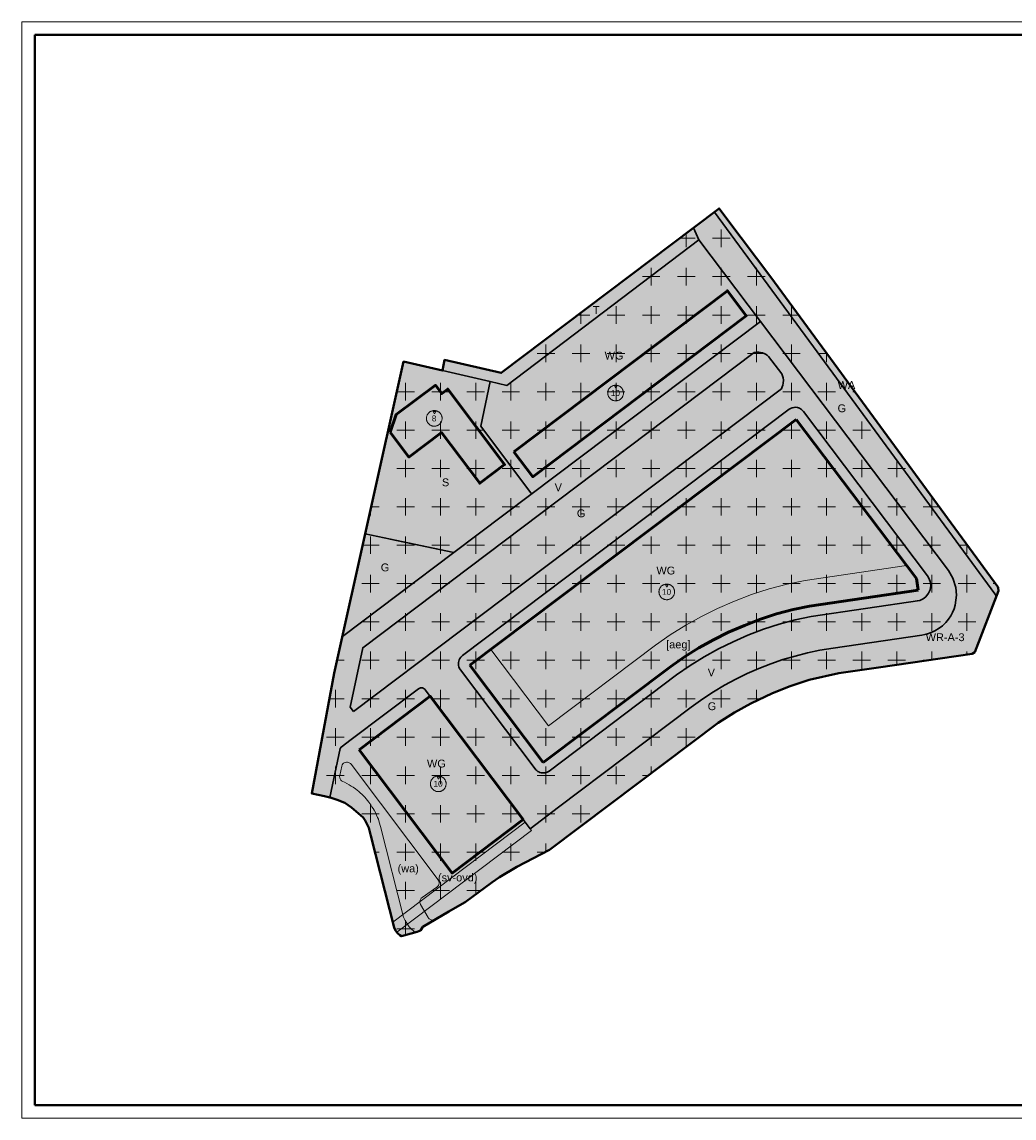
# Model space of a CAD drawing. Header units: metres. Extents: x 108391 to 108985, y 423328 to 423748.
# Tile 1 of 2: x 108391 to 108771, y 423328 to 423748. Entities that reach past the tile are written whole.
import ezdxf
from ezdxf.enums import TextEntityAlignment as Align

# ---------------------------------------------------------------- set-up
doc = ezdxf.new("R2010")
doc.units = ezdxf.units.M
doc.header["$MEASUREMENT"] = 0
for name, color, linetype, lineweight in [('BP_ALG_bestemminggrens', 7, 'Continuous', 30), ('BP_ALG_kader', 7, 'Continuous', 0), ('BP_BA_aaneengebouwd', 211, 'Continuous', 13), ('BP_BPG_Plangebied', 7, 'Continuous', 40), ('BP_BV_Bouwvlak', 7, 'Continuous', 53), ('BP_DB_Waarde - Archeologie - 3', 7, 'Continuous', 0), ('BP_EB_Groen', 102, 'Continuous', 0), ('BP_EB_Sport', 73, 'Continuous', 0), ('BP_EB_Tuin', 63, 'Continuous', 0), ('BP_EB_Verkeer', 254, 'Continuous', 0), ('BP_EB_Water', 153, 'Continuous', 0), ('BP_EB_Woongebied', 51, 'Continuous', 0), ('BP_FA_specifieke vorm van verkeer', 211, 'Continuous', 13), ('BP_FA_water', 211, 'Continuous', 13), ('BP_MS_s104_maximale bouwhoogte (m)', 7, 'Continuous', 13), ('BP_TXT_tekst', 7, 'Continuous', 0)]:
    doc.layers.add(name, color=color, linetype=linetype, lineweight=lineweight)
doc.styles.add('Style-Arial', font='arial.ttf')
doc.styles.add('Style-Arial IF', font='txt')

# ---------------------------------------------------------------- blocks, each defined once
blk = doc.blocks.new('s104')
at = {"layer": 'BP_MS_s104_maximale bouwhoogte (m)', "ltscale": 1.5, "flags": 128}
for points in [[(1.78, -0.92), (1.72, -1.03), (1.65, -1.13), (1.57, -1.23), (1.49, -1.33), (1.41, -1.42), (1.32, -1.51), (1.22, -1.59), (1.12, -1.66), (1.01, -1.73), (0.9, -1.79), (0.78, -1.84), (0.67, -1.89), (0.55, -1.92), (0.43, -1.95), (0.3, -1.98), (0.18, -1.99), (0.05, -2), (-0.07, -2), (-0.2, -1.99), (-0.32, -1.97), (-0.45, -1.95), (-0.57, -1.92), (-0.69, -1.88), (-0.8, -1.83), (-0.92, -1.78), (-1.03, -1.72), (-1.13, -1.65), (-1.23, -1.57), (-1.33, -1.49), (-1.42, -1.41), (-1.51, -1.32), (-1.59, -1.22), (-1.66, -1.12), (-1.73, -1.01), (-1.79, -0.9), (-1.84, -0.79), (-1.89, -0.67), (-1.92, -0.55), (-1.95, -0.43), (-1.98, -0.3), (-1.99, -0.18), (-2, -0.05), (-2, 0.07), (-1.99, 0.2), (-1.97, 0.32), (-1.95, 0.45), (-1.92, 0.57), (-1.88, 0.69), (-1.83, 0.8), (-1.78, 0.92), (-1.72, 1.03), (-1.65, 1.13), (-1.57, 1.23), (-1.49, 1.33), (-1.41, 1.42), (-1.32, 1.51), (-1.22, 1.59), (-1.12, 1.66), (-1.01, 1.73), (-0.9, 1.79), (-0.79, 1.84), (-0.67, 1.88), (-0.55, 1.92), (-0.43, 1.95), (-0.3, 1.98), (-0.18, 1.99), (-0.05, 2), (0.07, 2), (0.2, 1.99), (0.32, 1.97), (0.45, 1.95), (0.57, 1.92), (0.69, 1.88), (0.8, 1.83), (0.92, 1.78), (1.03, 1.72), (1.13, 1.65), (1.23, 1.57), (1.33, 1.49), (1.42, 1.41), (1.51, 1.32), (1.59, 1.22), (1.66, 1.12), (1.73, 1.01), (1.79, 0.9), (1.84, 0.78), (1.88, 0.67), (1.92, 0.55), (1.95, 0.43), (1.98, 0.3), (1.99, 0.18), (2, 0.05), (2, -0.07), (1.99, -0.2), (1.97, -0.32), (1.95, -0.45), (1.92, -0.57), (1.88, -0.69), (1.83, -0.8), (1.78, -0.92)], [(0.05, 1.2), (-0.3, 1.8), (0.39, 1.8), (0.05, 1.2)]]:
    blk.add_lwpolyline(points, close=True, dxfattribs=at)
at = {"layer": 'BP_MS_s104_maximale bouwhoogte (m)', "style": 'Style-Arial'}
blk.add_text('8', height=1.5, dxfattribs=at).set_placement((-0.05, 0), align=Align.MIDDLE_CENTER)
blk = doc.blocks.new('s104_1')
at = {"layer": 'BP_MS_s104_maximale bouwhoogte (m)', "ltscale": 1.5, "flags": 128}
for points in [[(1.78, -0.92), (1.72, -1.03), (1.65, -1.13), (1.57, -1.23), (1.49, -1.33), (1.41, -1.42), (1.32, -1.51), (1.22, -1.59), (1.12, -1.66), (1.01, -1.73), (0.9, -1.79), (0.79, -1.84), (0.67, -1.89), (0.55, -1.92), (0.43, -1.95), (0.3, -1.98), (0.18, -1.99), (0.05, -2), (-0.07, -2), (-0.2, -1.99), (-0.32, -1.97), (-0.45, -1.95), (-0.57, -1.92), (-0.69, -1.88), (-0.8, -1.83), (-0.92, -1.78), (-1.03, -1.72), (-1.13, -1.65), (-1.23, -1.57), (-1.33, -1.49), (-1.42, -1.41), (-1.51, -1.32), (-1.59, -1.22), (-1.66, -1.12), (-1.73, -1.01), (-1.79, -0.9), (-1.84, -0.79), (-1.89, -0.67), (-1.92, -0.55), (-1.95, -0.43), (-1.98, -0.3), (-1.99, -0.18), (-2, -0.05), (-2, 0.07), (-1.99, 0.2), (-1.97, 0.32), (-1.95, 0.45), (-1.92, 0.57), (-1.88, 0.69), (-1.83, 0.8), (-1.78, 0.92), (-1.72, 1.03), (-1.65, 1.13), (-1.57, 1.23), (-1.49, 1.33), (-1.41, 1.42), (-1.32, 1.51), (-1.22, 1.59), (-1.12, 1.66), (-1.01, 1.73), (-0.9, 1.79), (-0.79, 1.84), (-0.67, 1.88), (-0.55, 1.92), (-0.43, 1.95), (-0.3, 1.98), (-0.18, 1.99), (-0.05, 2), (0.07, 2), (0.2, 1.99), (0.32, 1.97), (0.45, 1.95), (0.57, 1.92), (0.69, 1.88), (0.8, 1.83), (0.92, 1.78), (1.03, 1.72), (1.13, 1.65), (1.23, 1.57), (1.33, 1.49), (1.42, 1.41), (1.51, 1.32), (1.59, 1.22), (1.66, 1.12), (1.73, 1.01), (1.79, 0.9), (1.84, 0.79), (1.88, 0.67), (1.92, 0.55), (1.95, 0.43), (1.98, 0.3), (1.99, 0.18), (2, 0.05), (2, -0.07), (1.99, -0.2), (1.97, -0.32), (1.95, -0.45), (1.92, -0.57), (1.88, -0.69), (1.83, -0.8), (1.78, -0.92)], [(0.05, 1.2), (-0.3, 1.8), (0.39, 1.8), (0.05, 1.2)]]:
    blk.add_lwpolyline(points, close=True, dxfattribs=at)
at = {"layer": 'BP_MS_s104_maximale bouwhoogte (m)', "style": 'Style-Arial'}
blk.add_text('10', height=1.5, dxfattribs=at).set_placement((-0.05, 0), align=Align.MIDDLE_CENTER)
blk = doc.blocks.new('4-Kader A0_1000')
at = {"layer": 'BP_ALG_kader', "lineweight": 40}
for p, q in [((-10, 830), (-1178, 830)), ((-1178, 830), (-1178, 10)), ((-1178, 10), (-10, 10))]:
    blk.add_line(p, q, dxfattribs=at)
at = {"layer": 'BP_ALG_kader', "flags": 128}
blk.add_lwpolyline([(-1188, 840), (0, 840), (0, 0), (-1188, 0), (-1188, 839.74), (-1188, 840)], close=True, dxfattribs=at)

msp = doc.modelspace()

# ---------------------------------------------------------------- hatches: boundary and pattern name
at = {"layer": 'BP_DB_Waarde - Archeologie - 3'}
h = msp.add_hatch(dxfattribs=at)
h.set_pattern_fill('SV_KRUIS', style=0, pattern_type=2)
h.set_pattern_definition([(270, (108685.979, 423595.141), (-13.44, -14.7), [6.72, -7.98]), (0, (108682.619, 423591.781), (-13.44, -14.7), [6.72, -6.72])])
h.paths.add_polyline_path([(108661.2, 423672.81), (108658.26, 423676.71), (108648.43, 423669.28), (108574.8, 423613.7), (108553.11, 423618.67), (108552.27, 423614.61), (108537.39, 423618.04), (108510.86, 423498.67), (108502.23, 423452.58), (108507.09, 423451.53), (108509.63, 423450.91), (108512.01, 423450.18), (108514.86, 423448.99), (108517.43, 423447.21), (108521.88, 423443.4), (108522.62, 423442.27), (108524.02, 423439.4), (108524.9, 423436.34), (108533.77, 423401.22), (108534.29, 423400.02), (108535.08, 423398.99), (108535.94, 423398.28), (108536.63, 423397.85), (108542.57, 423399.56), (108543.85, 423400.12), (108544.73, 423401.47), (108554.78, 423407.3), (108558.97, 423409.77), (108560.93, 423410.98), (108571.15, 423418.5), (108574.08, 423420.48), (108580.82, 423424.4), (108593.3, 423430.92), (108616.54, 423448.45), (108657.95, 423479.6), (108664.1, 423483.61), (108670.35, 423487.05), (108678.72, 423491.03), (108685.43, 423493.75), (108692.7, 423496.13), (108704.07, 423498.68), (108719.34, 423500.9), (108755.26, 423506.11), (108756.18, 423506.67), (108765.31, 423530.17), (108765.22, 423531.37), (108765.04, 423531.71), (108699.51, 423621.19), (108697.72, 423623.6), (108678.02, 423650.38)])
at = {"layer": 'BP_EB_Groen'}
for points in [[(108536.63, 423397.85), (108535.94, 423398.28), (108535.08, 423398.99), (108534.29, 423400.02), (108533.77, 423401.22), (108524.9, 423436.34), (108524.02, 423439.4), (108522.62, 423442.27), (108521.88, 423443.4), (108517.43, 423447.21), (108514.86, 423448.99), (108512.01, 423450.18), (108509.63, 423450.91), (108509.13, 423451.04), (108513.09, 423469.75), (108513.46, 423470.34), (108517.34, 423473.27), (108543.05, 423492.66), (108543.31, 423492.82), (108543.6, 423492.95), (108543.87, 423493.01), (108544.25, 423493.04), (108544.65, 423492.99), (108544.94, 423492.89), (108545.26, 423492.72), (108545.48, 423492.54), (108545.71, 423492.28), (108547.58, 423489.81), (108520.35, 423469.28), (108555.95, 423422.08), (108583.16, 423442.62), (108585.85, 423439.05), (108596.77, 423447.37), (108647.59, 423485.69), (108652.03, 423488.89), (108656.12, 423491.56), (108660.32, 423494.06), (108664.62, 423496.39), (108669.01, 423498.53), (108673.49, 423500.5), (108678.04, 423502.27), (108682.66, 423503.85), (108687.35, 423505.24), (108692.09, 423506.44), (108696.87, 423507.44), (108701.89, 423508.27), (108735.97, 423513.28), (108737.11, 423513.49), (108738.09, 423513.75), (108739.51, 423514.24), (108740.94, 423514.9), (108742.52, 423515.86), (108743.8, 423516.85), (108745.05, 423518.04), (108746.16, 423519.38), (108747.04, 423520.69), (108747.66, 423521.85), (108748.27, 423523.28), (108748.72, 423524.75), (108749.21, 423528.51), (108748.94, 423531.52), (108747.78, 423535.11), (108746.09, 423537.95), (108674.11, 423633.39), (108650.54, 423664.65), (108650.52, 423664.69), (108648.43, 423669.28), (108656.46, 423675.35), (108695.76, 423621.83), (108697.24, 423619.81), (108763.87, 423529.06), (108764.09, 423528.68), (108764.23, 423528.21), (108764.26, 423527.87), (108764.21, 423527.44), (108764.13, 423527.13), (108756.18, 423506.67), (108755.26, 423506.11), (108719.34, 423500.9), (108704.07, 423498.68), (108692.7, 423496.13), (108685.43, 423493.75), (108678.72, 423491.03), (108670.35, 423487.05), (108664.1, 423483.61), (108657.95, 423479.6), (108616.54, 423448.45), (108593.3, 423430.92), (108580.82, 423424.4), (108574.08, 423420.48), (108571.15, 423418.5), (108560.93, 423410.98), (108558.97, 423409.77), (108554.78, 423407.3), (108544.73, 423401.47), (108543.85, 423400.12), (108542.57, 423399.56)], [(108518.17, 423484.04), (108516.96, 423485.64), (108521.77, 423508.42), (108671.69, 423621.48), (108672.22, 423621.58), (108672.85, 423621.64), (108673.48, 423621.63), (108674.08, 423621.56), (108674.85, 423621.38), (108675.49, 423621.14), (108676.07, 423620.86), (108676.63, 423620.49), (108677.18, 423620.04), (108682.24, 423613.32), (108682.53, 423612.64), (108682.75, 423611.88), (108682.88, 423610.88), (108682.83, 423609.83), (108682.67, 423609.04), (108682.45, 423608.39), (108682.11, 423607.67)]]:
    msp.add_hatch(color=102, dxfattribs=at).paths.add_polyline_path(points)
at = {"layer": 'BP_EB_Sport'}
msp.add_hatch(color=73, dxfattribs=at).paths.add_polyline_path([(108556.69, 423544.9), (108532.25, 423550.07), (108522.73, 423552.08), (108537.39, 423618.04), (108552.27, 423614.61), (108570.54, 423610.39), (108566.92, 423593.27), (108583.43, 423571.33), (108586.44, 423567.32)])
at = {"layer": 'BP_EB_Tuin'}
msp.add_hatch(color=63, dxfattribs=at).paths.add_polyline_path([(108576.88, 423608.92), (108570.54, 423610.39), (108552.27, 423614.61), (108553.11, 423618.67), (108574.8, 423613.7), (108648.43, 423669.28), (108650.54, 423664.65)])
at = {"layer": 'BP_EB_Verkeer'}
h = msp.add_hatch(color=254, dxfattribs=at)
h.paths.add_polyline_path([(108585.85, 423439.05), (108583.94, 423441.59), (108583.16, 423442.62), (108547.58, 423489.81), (108545.71, 423492.28), (108545.48, 423492.54), (108545.26, 423492.72), (108544.94, 423492.89), (108544.65, 423492.99), (108544.25, 423493.04), (108543.87, 423493.01), (108543.6, 423492.95), (108543.31, 423492.82), (108543.05, 423492.66), (108517.34, 423473.27), (108513.46, 423470.34), (108513.09, 423469.75), (108509.13, 423451.04), (108507.09, 423451.53), (108502.23, 423452.58), (108510.86, 423498.67), (108513.98, 423512.69), (108556.69, 423544.9), (108586.44, 423567.32), (108674.11, 423633.39), (108746.09, 423537.95), (108747.78, 423535.11), (108748.94, 423531.52), (108749.21, 423528.51), (108748.72, 423524.75), (108748.27, 423523.28), (108747.66, 423521.85), (108747.04, 423520.69), (108746.16, 423519.38), (108745.05, 423518.04), (108743.8, 423516.85), (108742.52, 423515.86), (108740.94, 423514.9), (108739.51, 423514.24), (108738.09, 423513.75), (108737.11, 423513.49), (108735.97, 423513.28), (108701.89, 423508.27), (108696.87, 423507.44), (108692.09, 423506.44), (108687.35, 423505.24), (108682.66, 423503.85), (108678.04, 423502.27), (108673.49, 423500.5), (108669.01, 423498.53), (108664.62, 423496.39), (108660.32, 423494.06), (108656.12, 423491.56), (108652.03, 423488.89), (108647.59, 423485.69), (108596.77, 423447.37)])
h.paths.add_polyline_path([(108590.95, 423460.44), (108590.52, 423460.45), (108590.09, 423460.52), (108589.63, 423460.64), (108589.19, 423460.82), (108588.78, 423461.04), (108588.38, 423461.33), (108588.02, 423461.67), (108587.75, 423461.99), (108559.15, 423499.91), (108558.8, 423500.48), (108558.53, 423501.14), (108558.41, 423501.65), (108558.37, 423502.19), (108558.4, 423502.81), (108558.51, 423503.3), (108558.68, 423503.79), (108558.96, 423504.33), (108559.28, 423504.78), (108559.93, 423505.39), (108685.07, 423599.76), (108685.64, 423600.11), (108686.23, 423600.36), (108686.98, 423600.52), (108687.59, 423600.54), (108688.34, 423600.43), (108689.06, 423600.18), (108689.82, 423599.72), (108690.53, 423598.99), (108738.11, 423535.91), (108738.61, 423535.11), (108739.14, 423533.75), (108739.32, 423532.26), (108739.09, 423530.66), (108738.51, 423529.28), (108737.47, 423527.97), (108736.37, 423527.13), (108735.19, 423526.51), (108734.08, 423526.34), (108693.53, 423520.38), (108687.36, 423519.12), (108681.28, 423517.48), (108675.29, 423515.53), (108669.3, 423513.21), (108663.6, 423510.7), (108658.01, 423507.94), (108652.49, 423504.92), (108647.14, 423501.6), (108641.98, 423497.99), (108593.14, 423461.17), (108592.86, 423460.99), (108592.45, 423460.78), (108592.02, 423460.61), (108591.62, 423460.51), (108591.28, 423460.46)])
h.paths.add_polyline_path([(108518.17, 423484.04), (108516.96, 423485.64), (108521.77, 423508.42), (108671.69, 423621.48), (108672.22, 423621.58), (108672.85, 423621.64), (108673.48, 423621.63), (108674.08, 423621.56), (108674.85, 423621.38), (108675.49, 423621.14), (108676.07, 423620.86), (108676.63, 423620.49), (108677.18, 423620.04), (108682.24, 423613.32), (108682.53, 423612.64), (108682.75, 423611.88), (108682.88, 423610.88), (108682.83, 423609.83), (108682.67, 423609.04), (108682.45, 423608.39), (108682.11, 423607.67)])
at = {"layer": 'BP_EB_Water'}
msp.add_hatch(color=153, dxfattribs=at).paths.add_polyline_path([(108764.13, 423527.13), (108764.21, 423527.44), (108764.26, 423527.87), (108764.23, 423528.21), (108764.09, 423528.68), (108763.87, 423529.06), (108697.24, 423619.81), (108695.76, 423621.83), (108656.46, 423675.35), (108658.26, 423676.71), (108661.2, 423672.81), (108678.02, 423650.38), (108697.72, 423623.6), (108699.51, 423621.19), (108765.04, 423531.71), (108765.22, 423531.37), (108765.31, 423530.17)])
at = {"layer": 'BP_EB_Woongebied'}
for points in [[(108586.44, 423567.32), (108583.43, 423571.33), (108566.92, 423593.27), (108570.54, 423610.39), (108576.88, 423608.92), (108650.51, 423664.68), (108650.54, 423664.65), (108674.11, 423633.39)], [(108590.95, 423460.44), (108590.52, 423460.45), (108590.09, 423460.52), (108589.63, 423460.64), (108589.19, 423460.82), (108588.78, 423461.04), (108588.38, 423461.33), (108588.02, 423461.67), (108587.75, 423461.99), (108559.15, 423499.91), (108558.8, 423500.48), (108558.53, 423501.14), (108558.41, 423501.65), (108558.37, 423502.19), (108558.4, 423502.81), (108558.51, 423503.3), (108558.68, 423503.79), (108558.96, 423504.33), (108559.28, 423504.78), (108559.93, 423505.39), (108685.07, 423599.76), (108685.64, 423600.11), (108686.23, 423600.36), (108686.98, 423600.52), (108687.59, 423600.54), (108688.34, 423600.43), (108689.06, 423600.18), (108689.82, 423599.72), (108690.53, 423598.99), (108738.11, 423535.91), (108738.61, 423535.11), (108739.14, 423533.75), (108739.32, 423532.26), (108739.09, 423530.66), (108738.51, 423529.28), (108737.47, 423527.97), (108736.37, 423527.13), (108735.19, 423526.51), (108734.08, 423526.34), (108693.53, 423520.38), (108687.36, 423519.12), (108681.28, 423517.48), (108675.29, 423515.53), (108669.3, 423513.21), (108663.6, 423510.7), (108658.01, 423507.94), (108652.49, 423504.92), (108647.14, 423501.6), (108641.98, 423497.99), (108593.14, 423461.17), (108592.86, 423460.99), (108592.45, 423460.78), (108592.02, 423460.61), (108591.62, 423460.51), (108591.28, 423460.46)]]:
    msp.add_hatch(color=51, dxfattribs=at).paths.add_polyline_path(points)

# ---------------------------------------------------------------- linework, layer by layer
at = {"layer": 'BP_ALG_bestemminggrens', "color": 2}
for p, q in [((108648.42, 423669.29), (108650.54, 423664.65)), ((108674.11, 423633.39), (108650.51, 423664.68)), ((108566.92, 423593.27), (108586.44, 423567.32)), ((108556.69, 423544.9), (108522.73, 423552.08)), ((108556.69, 423544.9), (108513.98, 423512.69)), ((108520.35, 423469.28), (108547.6, 423489.82)), ((108516.96, 423485.64), (108518.17, 423484.04)), ((108583.16, 423442.62), (108585.85, 423439.05))]:
    msp.add_line(p, q, dxfattribs=at)
at = {"layer": 'BP_ALG_bestemminggrens', "color": 2, "flags": 128}
for points in [[(108656.46, 423675.35), (108695.76, 423621.83), (108697.24, 423619.81), (108763.87, 423529.06), (108764.09, 423528.68), (108764.23, 423528.21), (108764.26, 423527.87), (108764.21, 423527.44), (108764.13, 423527.13)], [(108570.54, 423610.39), (108576.88, 423608.92), (108650.51, 423664.68)], [(108674.11, 423633.39), (108556.69, 423544.9), (108532.25, 423550.07)], [(108674.11, 423633.39), (108746.09, 423537.95), (108747.78, 423535.11), (108748.94, 423531.52), (108749.21, 423528.51), (108748.72, 423524.75), (108748.27, 423523.28), (108747.66, 423521.85), (108747.04, 423520.69), (108746.16, 423519.38), (108745.05, 423518.04), (108743.8, 423516.85), (108742.52, 423515.86), (108740.94, 423514.9), (108739.51, 423514.24), (108738.09, 423513.75), (108737.11, 423513.49), (108735.97, 423513.28), (108701.89, 423508.27), (108696.87, 423507.44), (108692.09, 423506.44), (108687.35, 423505.24), (108682.66, 423503.85), (108678.04, 423502.27), (108673.49, 423500.5), (108669.01, 423498.53), (108664.62, 423496.39), (108660.32, 423494.06), (108656.12, 423491.56), (108652.03, 423488.89), (108647.59, 423485.69), (108596.77, 423447.37), (108585.85, 423439.05)], [(108671.69, 423621.48), (108521.77, 423508.42), (108516.96, 423485.64)], [(108671.69, 423621.48), (108672.22, 423621.58), (108672.85, 423621.64), (108673.48, 423621.63), (108674.08, 423621.56), (108674.85, 423621.38), (108675.49, 423621.14), (108676.07, 423620.86), (108676.63, 423620.49), (108677.18, 423620.04)], [(108682.24, 423613.32), (108677.18, 423620.04)], [(108566.92, 423593.27), (108570.54, 423610.39), (108552.27, 423614.61)], [(108682.24, 423613.32), (108682.53, 423612.64), (108682.75, 423611.88), (108682.88, 423610.88), (108682.83, 423609.83), (108682.67, 423609.04), (108682.45, 423608.39), (108682.11, 423607.67)], [(108518.17, 423484.04), (108682.11, 423607.67)], [(108559.93, 423505.39), (108685.07, 423599.76)], [(108685.07, 423599.76), (108685.64, 423600.11), (108686.23, 423600.36), (108686.98, 423600.52), (108687.59, 423600.54), (108688.34, 423600.43), (108689.06, 423600.18), (108689.82, 423599.72), (108690.53, 423598.99), (108738.11, 423535.91), (108738.61, 423535.11), (108739.14, 423533.75), (108739.32, 423532.26), (108739.09, 423530.66), (108738.51, 423529.28), (108737.47, 423527.97), (108736.37, 423527.13), (108735.19, 423526.51), (108734.08, 423526.34)], [(108735.19, 423526.51), (108693.53, 423520.38), (108687.36, 423519.12), (108681.28, 423517.48), (108675.29, 423515.53), (108669.3, 423513.21), (108663.6, 423510.7), (108658.01, 423507.94), (108652.49, 423504.92), (108647.14, 423501.6), (108641.98, 423497.99), (108593.14, 423461.17)], [(108593.14, 423461.17), (108592.86, 423460.99), (108592.45, 423460.78), (108592.02, 423460.61), (108591.62, 423460.51), (108591.28, 423460.46), (108590.95, 423460.44), (108590.52, 423460.45), (108590.09, 423460.52), (108589.63, 423460.64), (108589.19, 423460.82), (108588.78, 423461.04), (108588.38, 423461.33), (108588.02, 423461.67), (108587.75, 423461.99), (108559.15, 423499.91), (108558.8, 423500.48), (108558.53, 423501.14), (108558.41, 423501.65), (108558.37, 423502.19), (108558.4, 423502.81), (108558.51, 423503.3), (108558.68, 423503.79), (108558.96, 423504.33), (108559.28, 423504.78), (108559.93, 423505.39)], [(108517.34, 423473.27), (108543.05, 423492.66), (108543.31, 423492.82), (108543.6, 423492.95), (108543.87, 423493.01), (108544.25, 423493.04), (108544.65, 423492.99), (108544.94, 423492.89), (108545.26, 423492.72), (108545.48, 423492.54), (108545.71, 423492.28), (108583.16, 423442.62), (108555.95, 423422.08), (108520.35, 423469.28)], [(108517.34, 423473.27), (108513.46, 423470.34), (108513.09, 423469.75), (108509.13, 423451.04)]]:
    msp.add_lwpolyline(points, dxfattribs=at)
at = {"layer": 'BP_BA_aaneengebouwd', "color": 211, "flags": 128}
msp.add_lwpolyline([(108590.89, 423464.48), (108590.89, 423464.48), (108598.05, 423469.88), (108606.03, 423475.9), (108639.71, 423501.28), (108644.97, 423504.97), (108650.51, 423508.4), (108656.17, 423511.49), (108661.9, 423514.32), (108667.99, 423516.99), (108674.07, 423519.33), (108680.27, 423521.35), (108686.57, 423523.04), (108692.95, 423524.34), (108734.51, 423530.45), (108733.86, 423534.89), (108730.08, 423539.91), (108691.22, 423534.19), (108684.27, 423532.77), (108677.43, 423530.94), (108670.72, 423528.76), (108664.18, 423526.24), (108657.68, 423523.39), (108651.55, 423520.37), (108645.47, 423517.04), (108639.47, 423513.32), (108633.83, 423509.37), (108592.85, 423478.48), (108592.85, 423478.48), (108570.81, 423507.7), (108562.83, 423501.68), (108590.89, 423464.48)], close=True, dxfattribs=at)
at = {"layer": 'BP_BPG_Plangebied', "color": 6, "flags": 128}
msp.add_lwpolyline([(108661.2, 423672.81), (108658.26, 423676.71), (108648.43, 423669.28), (108574.8, 423613.7), (108553.11, 423618.67), (108552.27, 423614.61), (108537.39, 423618.04), (108510.86, 423498.67), (108502.23, 423452.58), (108507.09, 423451.53), (108509.63, 423450.91), (108512.01, 423450.18), (108514.86, 423448.99), (108517.43, 423447.21), (108521.88, 423443.4), (108522.62, 423442.27), (108524.02, 423439.4), (108524.9, 423436.34), (108533.77, 423401.22), (108534.29, 423400.02), (108535.08, 423398.99), (108535.94, 423398.28), (108536.63, 423397.85), (108542.57, 423399.56), (108543.85, 423400.12), (108544.73, 423401.47), (108554.78, 423407.3), (108558.97, 423409.77), (108560.93, 423410.98), (108571.15, 423418.5), (108574.08, 423420.48), (108580.82, 423424.4), (108593.3, 423430.92), (108616.54, 423448.45), (108657.95, 423479.6), (108664.1, 423483.61), (108670.35, 423487.05), (108678.72, 423491.03), (108685.43, 423493.75), (108692.7, 423496.13), (108704.07, 423498.68), (108719.34, 423500.9), (108755.26, 423506.11), (108756.18, 423506.67), (108765.31, 423530.17), (108765.22, 423531.37), (108765.04, 423531.71), (108699.51, 423621.19), (108697.72, 423623.6), (108678.02, 423650.38), (108661.2, 423672.81)], close=True, dxfattribs=at)
at = {"layer": 'BP_BV_Bouwvlak', "color": 1}
for p, q in [((108562.83, 423501.68), (108687.84, 423595.92)), ((108687.84, 423595.92), (108733.86, 423534.89)), ((108734.51, 423530.45), (108733.86, 423534.89)), ((108692.95, 423524.34), (108734.51, 423530.45)), ((108686.57, 423523.04), (108692.95, 423524.34)), ((108674.07, 423519.33), (108680.27, 423521.35)), ((108680.27, 423521.35), (108686.57, 423523.04)), ((108661.9, 423514.32), (108667.99, 423516.99)), ((108667.99, 423516.99), (108674.07, 423519.33)), ((108650.51, 423508.4), (108656.17, 423511.49)), ((108656.17, 423511.49), (108661.9, 423514.32)), ((108644.97, 423504.97), (108650.51, 423508.4)), ((108639.71, 423501.28), (108644.97, 423504.97)), ((108562.83, 423501.68), (108590.89, 423464.48)), ((108590.89, 423464.48), (108639.71, 423501.28))]:
    msp.add_line(p, q, dxfattribs=at)
at = {"layer": 'BP_BV_Bouwvlak', "color": 1, "flags": 128}
for points in [[(108579.64, 423583.49), (108586.86, 423573.91), (108668.68, 423635.62), (108661.45, 423645.2), (108579.64, 423583.49)], [(108532.27, 423591.02), (108534.51, 423597.73), (108549.58, 423609.01), (108551.99, 423605.78), (108554.34, 423607.53), (108576.1, 423578.57), (108566.54, 423571.42), (108551.95, 423590.86), (108539.45, 423581.49), (108532.27, 423591.02)], [(108520.35, 423469.28), (108547.58, 423489.81), (108583.16, 423442.62), (108555.95, 423422.08), (108520.35, 423469.28)]]:
    msp.add_lwpolyline(points, close=True, dxfattribs=at)
at = {"layer": 'BP_DB_Waarde - Archeologie - 3', "color": 7, "flags": 128}
msp.add_lwpolyline([(108661.2, 423672.81), (108658.26, 423676.71), (108648.43, 423669.28), (108574.8, 423613.7), (108553.11, 423618.67), (108552.27, 423614.61), (108537.39, 423618.04), (108510.86, 423498.67), (108502.23, 423452.58), (108507.09, 423451.53), (108509.63, 423450.91), (108512.01, 423450.18), (108514.86, 423448.99), (108517.43, 423447.21), (108521.88, 423443.4), (108522.62, 423442.27), (108524.02, 423439.4), (108524.9, 423436.34), (108533.77, 423401.22), (108534.29, 423400.02), (108535.08, 423398.99), (108535.94, 423398.28), (108536.63, 423397.85), (108542.57, 423399.56), (108543.85, 423400.12), (108544.73, 423401.47), (108554.78, 423407.3), (108558.97, 423409.77), (108560.93, 423410.98), (108571.15, 423418.5), (108574.08, 423420.48), (108580.82, 423424.4), (108593.3, 423430.92), (108616.54, 423448.45), (108657.95, 423479.6), (108664.1, 423483.61), (108670.35, 423487.05), (108678.72, 423491.03), (108685.43, 423493.75), (108692.7, 423496.13), (108704.07, 423498.68), (108719.34, 423500.9), (108755.26, 423506.11), (108756.18, 423506.67), (108765.31, 423530.17), (108765.22, 423531.37), (108765.04, 423531.71), (108699.51, 423621.19), (108697.72, 423623.6), (108678.02, 423650.38), (108661.2, 423672.81)], close=True, dxfattribs=at)
at = {"layer": 'BP_EB_Groen', "color": 102}
msp.add_solid([(108513.98, 423512.69), (108556.69, 423544.9), (108522.73, 423552.08), (108532.25, 423550.07)], dxfattribs=at)
at = {"layer": 'BP_EB_Woongebied', "color": 51}
msp.add_solid([(108520.35, 423469.28), (108555.95, 423422.08), (108547.58, 423489.81), (108583.16, 423442.62)], dxfattribs=at)
at = {"layer": 'BP_FA_specifieke vorm van verkeer', "color": 211, "flags": 128}
msp.add_lwpolyline([(108533.25, 423403.29), (108533.77, 423401.22), (108534.29, 423400.02), (108534.76, 423399.41), (108586.34, 423438.39), (108585.85, 423439.05), (108583.94, 423441.59), (108533.25, 423403.29)], close=True, dxfattribs=at)
at = {"layer": 'BP_FA_water', "color": 211, "flags": 128}
msp.add_lwpolyline([(108541.9, 423399.36), (108543.85, 423400.12), (108544.73, 423401.47), (108549.54, 423404.31), (108549.14, 423404.13), (108548.82, 423404.06), (108548.5, 423404.04), (108548.23, 423404.07), (108547.93, 423404.14), (108547.64, 423404.26), (108547.39, 423404.41), (108547.2, 423404.56), (108546.95, 423404.83), (108546.81, 423405.04), (108543.9, 423410.07), (108543.73, 423410.47), (108543.64, 423410.91), (108543.65, 423411.28), (108543.72, 423411.65), (108543.83, 423411.93), (108544.14, 423412.4), (108544.51, 423412.73), (108550.16, 423416.7), (108550.37, 423416.87), (108550.59, 423417.12), (108550.75, 423417.37), (108550.9, 423417.73), (108550.99, 423418.17), (108550.98, 423418.56), (108550.88, 423418.99), (108550.68, 423419.4), (108550.59, 423419.53), (108517.25, 423463.76), (108517.03, 423464.01), (108516.75, 423464.23), (108516.35, 423464.43), (108515.89, 423464.54), (108515.55, 423464.55), (108515.1, 423464.48), (108514.68, 423464.3), (108514.4, 423464.12), (108514.16, 423463.89), (108513.91, 423463.53), (108513.69, 423462.97), (108512.94, 423459.41), (108512.9, 423459.09), (108512.94, 423458.59), (108513.07, 423458.18), (108513.35, 423457.72), (108513.63, 423457.45), (108514.08, 423457.17), (108514.77, 423456.85), (108515.66, 423456.4), (108516.56, 423455.89), (108517.34, 423455.42), (108518.04, 423454.96), (108518.92, 423454.33), (108519.64, 423453.78), (108520.22, 423453.3), (108520.9, 423452.71), (108521.39, 423452.25), (108521.87, 423451.78), (108522.49, 423451.13), (108523, 423450.56), (108523.54, 423449.92), (108524.06, 423449.26), (108524.8, 423448.25), (108525.29, 423447.5), (108525.74, 423446.78), (108526.1, 423446.16), (108526.59, 423445.23), (108527.03, 423444.32), (108527.46, 423443.34), (108527.72, 423442.68), (108528.09, 423441.6), (108528.59, 423439.89), (108537.38, 423405.17), (108537.94, 423403.89), (108538.98, 423402.19), (108539.24, 423401.85), (108539.57, 423401.45), (108539.87, 423401.11), (108540.26, 423400.71), (108540.63, 423400.36), (108541.02, 423400.03), (108541.39, 423399.73), (108541.9, 423399.36)], close=True, dxfattribs=at)

# ---------------------------------------------------------------- block references
at = {"layer": 'BP_ALG_kader', "lineweight": 30, "xscale": 0.5, "yscale": 0.5, "zscale": 0.5}
msp.add_blockref('4-Kader A0_1000', (108985.19, 423328.2), dxfattribs=at)
at = {"layer": 'BP_MS_s104_maximale bouwhoogte (m)', "ltscale": 1.5, "xscale": 1.5, "yscale": 1.5, "zscale": 1.5}
for name, p in [('s104_1', (108618.62, 423606.01)), ('s104', (108549.15, 423596.27)), ('s104_1', (108638.22, 423529.81)), ('s104_1', (108550.68, 423456.27))]:
    msp.add_blockref(name, p, dxfattribs=at)

# ---------------------------------------------------------------- texts
at = {"layer": 'BP_TXT_tekst'}
for s, style, p in [('T', 'Style-Arial', (108611.15, 423637.81)), ('WG', 'Style-Arial', (108618.02, 423620.33)), ('WA', 'Style-Arial', (108707.03, 423609.07)), ('G', 'Style-Arial', (108705.27, 423600.15)), ('S', 'Style-Arial', (108553.48, 423571.78)), ('V', 'Style-Arial', (108596.66, 423569.87)), ('G', 'Style-Arial', (108605.39, 423559.91)), ('G', 'Style-Arial', (108530.29, 423539.19)), ('WG', 'Style-Arial', (108637.85, 423537.99)), ('[aeg]', 'Style-Arial IF', (108642.64, 423509.68)), ('WR-A-3', 'Style-Arial IF', (108744.84, 423512.44)), ('V', 'Style-Arial', (108655.29, 423498.95)), ('G', 'Style-Arial', (108655.53, 423486)), ('WG', 'Style-Arial', (108549.95, 423464.04)), ('(wa)', 'Style-Arial', (108539.16, 423423.88)), ('(sv-ovd)', 'Style-Arial', (108558.13, 423420.38))]:
    msp.add_text(s, height=3, dxfattribs=dict(at, style=style)).set_placement(p, align=Align.MIDDLE_CENTER)

doc.saveas('drawing.dxf')
